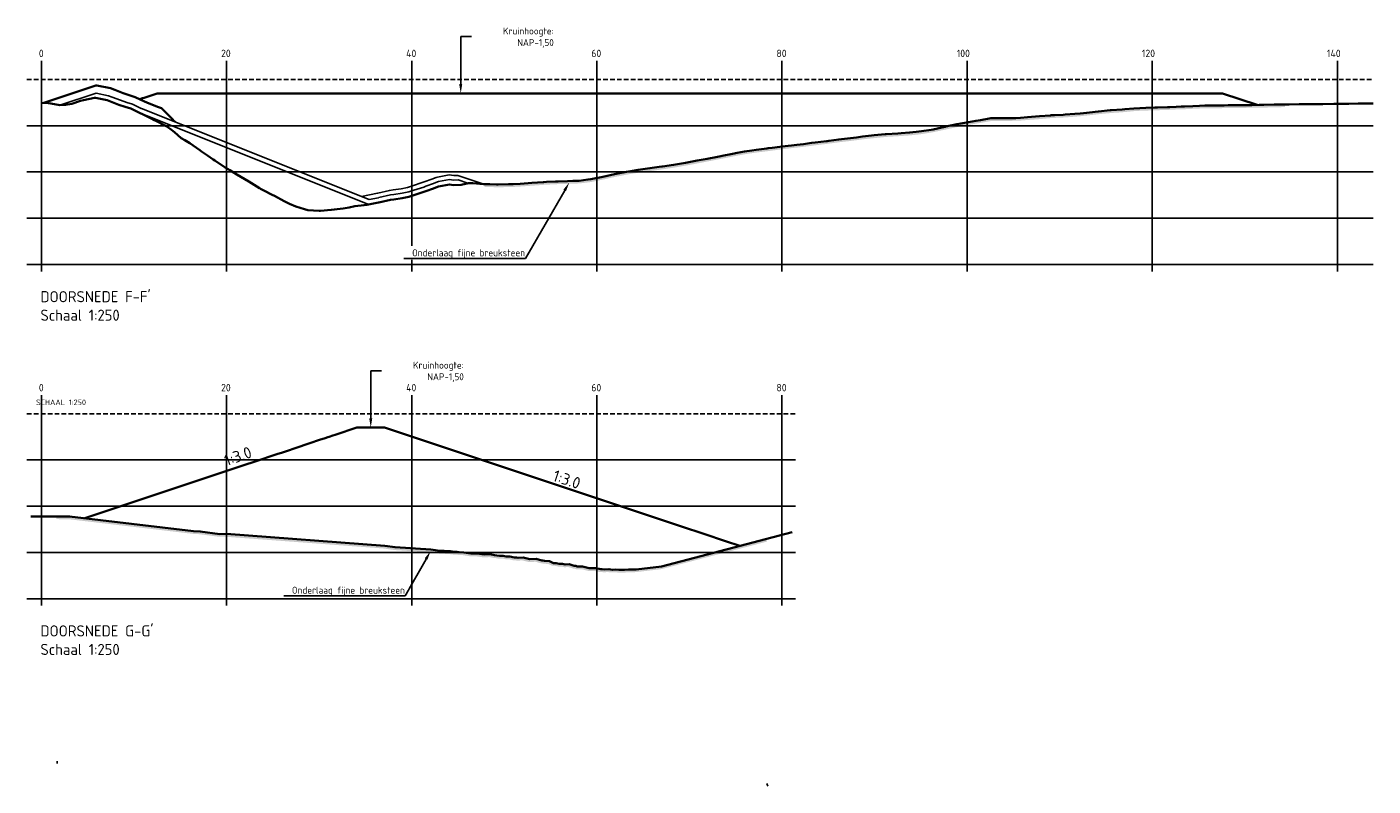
# Model space of a CAD drawing. Header units: metres. Extents: x 52809 to 58512, y 375258 to 377043.
# Tile 5 of 10: x 55645 to 55790, y 376728 to 376810. Entities that reach past the tile are written whole.
import ezdxf
from ezdxf import colors
from ezdxf.entities.mleader import LeaderData, LeaderLine
from ezdxf.math import Vec2, Vec3

# ---------------------------------------------------------------- set-up
doc = ezdxf.new("R2010")
doc.units = ezdxf.units.M
doc.linetypes.add('ACAD_ISO08W100', pattern=[36, 24, -3, 6, -3])
doc.linetypes.add('DASHED2', pattern=[0.375, 0.25, -0.125])
for name, color, linetype in [('B-WA-OB-NAP-G', 160, 'DASHED2'), ('N-WA-OB-ONTWERP- UITVULLING-G', 140, 'Continuous'), ('NAP', 10, 'ACAD_ISO08W100'), ('text', 7, 'Continuous')]:
    doc.layers.add(name, color=color, linetype=linetype)
for name, color, linetype, lineweight in [('B-WA-OB-ONTWERP-G', 92, 'Continuous', 25), ('DP-NW-arcering_fijne brueksteen', 252, 'Continuous', 5), ('N-CO-AM-T25', 7, 'Continuous', 25), ('N-WA-OB-BODEM-G', 252, 'Continuous', 35), ('N-WA-OB-BREUKSTEEN-G', 5, 'Continuous', 35), ('N-WA-OB-ONTWERP-EROSIEREMMENDE MAATREGEL-G', 1, 'Continuous', 50), ('N-XX-AL-LANGSPROFIEL-T35', 7, 'Continuous', 35), ('X-XX-AL-TEKENBLAD-G', 7, 'Continuous', 25)]:
    doc.layers.add(name, color=color, linetype=linetype, lineweight=lineweight)
doc.styles.add('NLCS-ISO', font='NLCS-ISO.ttf')
doc.styles.get("Standard").update_dxf_attribs({"font": 'NLCS-ISO.ttf'})

msp = doc.modelspace()

# ---------------------------------------------------------------- linework, layer by layer
for points in [[(55647.9286, 376730.4684), (55647.928, 376730.7519)], [(55724.7004, 376728.0432), (55724.6247, 376728.3335)]]:
    msp.add_lwpolyline(points)
at = {"layer": 'B-WA-OB-NAP-G', "ltscale": 2}
msp.add_lwpolyline([(55644.6755, 376804.4281), (55790.1042, 376804.4281)], dxfattribs=at)
at = {"layer": 'B-WA-OB-ONTWERP-G', "flags": 128}
for points in [[(55648.2273, 376801.6399), (55652.1416, 376802.9446), (55653.4772, 376802.6785), (55653.8745, 376802.5215), (55654.7778, 376802.1756), (55655.4583, 376801.9524), (55656.0698, 376801.7594), (55657.0271, 376801.2996), (55657.0416, 376801.2927), (55681.6636, 376791.4439)], [(55680.8157, 376791.783), (55682.5495, 376792.1325), (55682.5887, 376792.1426), (55683.8436, 376792.4333), (55684.2487, 376792.4922), (55685.1216, 376792.6137), (55685.8013, 376792.7669), (55686.3338, 376792.9332), (55687.3818, 376793.2769), (55687.5916, 376793.351), (55688.4142, 376793.6541), (55688.882, 376793.828), (55689.0423, 376793.8725), (55690.2957, 376794.1039), (55690.7853, 376794.0445), (55691.227, 376794.0649), (55694.0506, 376793.1237)], [(55681.6636, 376791.4439), (55682.6611, 376791.645), (55682.7072, 376791.6568), (55683.9361, 376791.9415), (55684.3191, 376791.9971), (55685.2112, 376792.1213), (55685.931, 376792.2836), (55686.4862, 376792.457), (55687.5429, 376792.8036), (55687.7612, 376792.8806), (55688.5877, 376793.1852), (55689.0363, 376793.3519), (55689.1548, 376793.3848), (55690.3113, 376793.5983), (55690.7448, 376793.5458), (55690.7667, 376793.5431), (55691.2501, 376793.5655), (55692.3049, 376793.2138)]]:
    msp.add_lwpolyline(points, dxfattribs=at)
at = {"layer": 'N-WA-OB-BODEM-G', "linetype": 'Continuous', "lineweight": 35, "ltscale": 2}
for points in [[(55646.2433, 376801.9042), (55646.9602, 376801.8752), (55647.2457, 376801.8345), (55648.2352, 376801.6383), (55648.8576, 376801.676), (55649.5102, 376801.8086), (55650.4694, 376802.1088), (55650.7853, 376802.1861), (55651.9807, 376802.4319), (55652.0603, 376802.4477), (55652.0813, 376802.4468), (55653.3353, 376802.1969), (55653.6932, 376802.0555), (55654.6104, 376801.7043), (55655.3051, 376801.4764), (55655.8854, 376801.2933), (55656.917, 376800.7978), (55657.1604, 376800.6658), (55658.0819, 376800.2167), (55658.4355, 376800.0461), (55658.5289, 376799.9944), (55659.7105, 376799.3702), (55660.1408, 376799.1024), (55660.6124, 376798.7181), (55660.9855, 376798.3932), (55661.3243, 376798.0822), (55661.7527, 376797.8574), (55662.2606, 376797.5374), (55663.3646, 376796.7725), (55663.5356, 376796.655), (55664.1831, 376796.2105), (55664.8106, 376795.7795), (55664.9764, 376795.6709), (55666.0857, 376794.9096), (55666.5883, 376794.6119), (55667.3607, 376794.1641), (55668.2002, 376793.6642), (55668.6357, 376793.4049), (55669.8121, 376792.6767), (55669.9108, 376792.6224), (55670.2842, 376792.4284), (55671.1858, 376791.972), (55671.424, 376791.8383), (55672.4608, 376791.2758), (55673.0359, 376790.9773), (55673.7359, 376790.6835), (55674.6478, 376790.3937), (55675.0109, 376790.3143), (55676.2597, 376790.2275), (55676.2859, 376790.2274), (55676.3854, 376790.2359), (55677.561, 376790.3262), (55677.8716, 376790.3598), (55678.836, 376790.494), (55679.4834, 376790.6044), (55680.111, 376790.7192), (55681.0953, 376790.853), (55681.3861, 376790.8835), (55682.4866, 376791.0852), (55682.6611, 376791.115), (55682.7072, 376791.1268), (55683.9361, 376791.4115), (55684.3191, 376791.4671), (55685.2112, 376791.5913), (55685.931, 376791.7536), (55686.4862, 376791.927), (55687.5429, 376792.2736), (55687.7612, 376792.3506), (55688.5877, 376792.6552), (55689.0363, 376792.8219), (55689.1548, 376792.8548), (55690.3113, 376793.0683), (55690.7667, 376793.0131), (55691.5863, 376793.051), (55692.3786, 376793.2305), (55692.8614, 376793.2022), (55693.9904, 376793.127), (55694.1364, 376793.119), (55694.6889, 376793.1021), (55695.4114, 376793.0776), (55695.6023, 376793.0756), (55696.6865, 376793.0979), (55697.2142, 376793.1129), (55697.9615, 376793.1574), (55698.8261, 376793.2156), (55699.2365, 376793.2483), (55700.438, 376793.3346), (55700.5116, 376793.3404), (55700.7901, 376793.3556), (55701.7866, 376793.4083), (55702.0499, 376793.414), (55703.0616, 376793.4483), (55703.6618, 376793.464), (55704.3367, 376793.49), (55705.2737, 376793.5995), (55705.6117, 376793.6475), (55706.8855, 376793.908), (55706.8867, 376793.9082), (55706.8912, 376793.9092), (55708.1618, 376794.191), (55708.4974, 376794.2576), (55709.4368, 376794.438), (55710.1093, 376794.5567), (55710.7118, 376794.648), (55711.7212, 376794.7931), (55711.9869, 376794.8296), (55712.9924, 376794.9679), (55713.2619, 376795.0046), (55713.3331, 376795.0154), (55714.5369, 376795.1978), (55714.945, 376795.2661), (55715.812, 376795.4165), (55716.5569, 376795.5516), (55717.087, 376795.6543), (55718.1688, 376795.8638), (55718.362, 376795.9001), (55719.0936, 376796.043), (55719.6371, 376796.1501), (55719.7807, 376796.1739), (55720.9121, 376796.3964), (55721.3925, 376796.4946), (55722.1871, 376796.6423), (55723.0044, 376796.7686), (55723.4622, 376796.8308), (55724.6163, 376796.9696), (55724.7372, 376796.9856), (55725.1948, 376797.0463), (55726.0122, 376797.1547), (55726.2282, 376797.185), (55727.2873, 376797.3075), (55727.8401, 376797.3671), (55728.5623, 376797.4495), (55729.452, 376797.5649), (55729.8373, 376797.6172), (55731.0639, 376797.7647), (55731.1124, 376797.7711), (55731.2959, 376797.7955), (55732.3874, 376797.942), (55732.6758, 376797.9762), (55733.6624, 376798.0871), (55734.2877, 376798.1671), (55734.9375, 376798.2544), (55735.8995, 376798.3609), (55736.2125, 376798.3936), (55737.3971, 376798.5082), (55737.4875, 376798.5171), (55737.5114, 376798.5187), (55738.7626, 376798.5947), (55739.1233, 376798.6166), (55740.0376, 376798.6835), (55740.7352, 376798.7564), (55741.3126, 376798.8239), (55742.3471, 376798.9936), (55742.5877, 376799.039), (55743.4983, 376799.2324), (55743.8627, 376799.3091), (55743.959, 376799.3294), (55745.1377, 376799.5851), (55745.5709, 376799.6689), (55746.4128, 376799.8212), (55747.1828, 376799.9545), (55747.6878, 376800.042), (55748.7947, 376800.2336), (55748.9628, 376800.246), (55749.5994, 376800.2481), (55750.2379, 376800.2554), (55750.4065, 376800.2534), (55751.5129, 376800.2606), (55752.0184, 376800.2877), (55752.7879, 376800.3529), (55753.6303, 376800.411), (55754.063, 376800.4462), (55755.2422, 376800.5513), (55755.338, 376800.5587), (55755.7006, 376800.5752), (55756.613, 376800.6181), (55756.8541, 376800.6313), (55757.8881, 376800.7073), (55758.466, 376800.7589), (55759.1631, 376800.8341), (55760.0779, 376800.9327), (55760.4381, 376800.9782), (55761.6898, 376801.0972), (55761.7132, 376801.0987), (55761.8018, 376801.1044), (55762.9882, 376801.1823), (55763.3017, 376801.2127), (55764.2632, 376801.306), (55764.9135, 376801.3436), (55765.5383, 376801.3681), (55766.5254, 376801.3913), (55766.8133, 376801.4035), (55767.9029, 376801.4408), (55768.0883, 376801.4472), (55768.1373, 376801.4496), (55768.8219, 376801.4881), (55769.3634, 376801.4957), (55769.5338, 376801.5008), (55769.7492, 376801.5132), (55770.6384, 376801.5591), (55771.3611, 376801.5908), (55771.9134, 376801.6081), (55772.973, 376801.6164), (55773.1885, 376801.6181), (55774.0041, 376801.6309), (55774.4635, 376801.6381), (55774.5849, 376801.6391), (55775.7385, 376801.6553), (55776.1968, 376801.6617), (55777.0136, 376801.6681), (55777.8086, 376801.6743), (55778.2886, 376801.6841), (55779.4205, 376801.707), (55779.5636, 376801.709), (55780.1053, 376801.7166), (55780.8387, 376801.7269), (55781.0324, 376801.7296), (55782.1137, 376801.7515), (55782.6443, 376801.7581), (55783.3887, 376801.7627), (55784.2562, 376801.7681), (55784.6638, 376801.7732), (55785.8681, 376801.7881), (55785.9388, 376801.7881), (55786.2064, 376801.7902), (55787.2138, 376801.7981), (55787.48, 376801.8023), (55788.4889, 376801.8181), (55789.0919, 376801.8181), (55789.7639, 376801.8264), (55790.1042, 376801.8333)], [(55645.0889, 376757.1791), (55649.2837, 376757.1886), (55662.6814, 376755.6082), (55663.3933, 376755.5725), (55665.529, 376755.2911), (55666.2409, 376755.2958), (55683.3266, 376754.0227), (55684.4543, 376753.861), (55688.3099, 376753.6122), (55688.8097, 376753.5307), (55689.0218, 376753.5178), (55689.2899, 376753.4826), (55689.7337, 376753.4711), (55690.0848, 376753.4324), (55690.4456, 376753.4238), (55690.9018, 376753.3616), (55691.1575, 376753.3665), (55691.3598, 376753.3333), (55691.8694, 376753.3058), (55692.6348, 376753.1868), (55693.2932, 376753.179), (55694.1256, 376753.0624), (55694.717, 376753.0992), (55695.1849, 376752.9969), (55695.429, 376752.9876), (55695.7375, 376752.9194), (55696.1409, 376752.9429), (55696.4599, 376752.8719), (55696.8528, 376752.8707), (55697.3494, 376752.7366), (55697.5647, 376752.748), (55697.735, 376752.7115), (55698.2766, 376752.7484), (55699.01, 376752.5599), (55699.7004, 376752.5958), (55700.285, 376752.4374), (55700.4123, 376752.4388), (55700.5731, 376752.3842), (55701.1242, 376752.3507), (55701.5601, 376752.159), (55701.8361, 376752.1523), (55702.185, 376752.0703), (55702.548, 376752.0751), (55702.8351, 376752.0023), (55703.2599, 376752.0278), (55703.7969, 376751.8564), (55703.9718, 376751.8483), (55704.1101, 376751.7894), (55704.6837, 376751.7838), (55705.4088, 376751.6074), (55706.1075, 376751.5964), (55706.6602, 376751.4791), (55706.8194, 376751.4815), (55707.0207, 376751.4619), (55707.5313, 376751.4756), (55707.9352, 376751.4353), (55708.2432, 376751.4578), (55708.6326, 376751.426), (55708.9551, 376751.4277), (55709.2103, 376751.4112), (55709.667, 376751.4603), (55710.4853, 376751.4698), (55713.2266, 376751.7937), (55727.3598, 376755.4807)]]:
    msp.add_lwpolyline(points, dxfattribs=at)
at = {"layer": 'N-WA-OB-BREUKSTEEN-G', "color": 160, "linetype": 'Continuous', "lineweight": 35, "ltscale": 2}
msp.add_lwpolyline([(55646.4858, 376801.8944), (55652.1303, 376803.7759), (55652.2415, 376803.771), (55653.7128, 376803.4779), (55654.1755, 376803.295), (55655.0557, 376802.958), (55655.7125, 376802.7425), (55656.3759, 376802.5332), (55657.3864, 376802.0478), (55657.6281, 376801.9404), (55658.0605, 376801.7695), (55658.8802, 376801.4481), (55659.014, 376801.3954), (55659.2191, 376801.3147), (55659.4361, 376801.0959), (55660.4228, 376800.1013), (55660.5491, 376799.974), (55660.5491, 376799.9739), (55660.6865, 376799.8347)], dxfattribs=at)
at = {"layer": 'N-WA-OB-ONTWERP- UITVULLING-G', "flags": 128}
msp.add_lwpolyline([(55656.8403, 376800.8347), (55681.6138, 376790.9253)], dxfattribs=at)
at = {"layer": 'N-WA-OB-ONTWERP-EROSIEREMMENDE MAATREGEL-G', "linetype": 'Continuous', "lineweight": 35, "ltscale": 2}
for points in [[(55656.8593, 376802.301), (55656.8856, 376802.3097), (55657.0406, 376802.3614), (55657.1606, 376802.4014), (55657.3344, 376802.4594), (55658.7407, 376802.9281), (55661.9223, 376802.9281), (55665.1039, 376802.9281), (55668.2855, 376802.9281), (55671.4671, 376802.9281), (55674.6486, 376802.9281), (55677.8302, 376802.9281), (55681.0118, 376802.9281), (55684.1934, 376802.9281), (55687.375, 376802.9281), (55690.5566, 376802.9281), (55693.7382, 376802.9281), (55696.9198, 376802.9281), (55700.1014, 376802.9281), (55703.2829, 376802.9281), (55706.4645, 376802.9281), (55709.6461, 376802.9281), (55712.8277, 376802.9281), (55716.0093, 376802.9281), (55719.1909, 376802.9281), (55722.3725, 376802.9281), (55725.5541, 376802.9281), (55728.7357, 376802.9281), (55731.9173, 376802.9281), (55735.0988, 376802.9281), (55738.2804, 376802.9281), (55741.462, 376802.9281), (55744.6436, 376802.9281), (55747.8252, 376802.9281), (55751.0068, 376802.9281), (55754.1884, 376802.9281), (55757.37, 376802.9281), (55760.5516, 376802.9281), (55763.7332, 376802.9281), (55766.9147, 376802.9281), (55770.0963, 376802.9281), (55773.2779, 376802.9281), (55773.552, 376802.9281), (55773.826, 376802.9281), (55777.5924, 376801.6726)], [(55650.9286, 376757.0006), (55663.5754, 376761.2162), (55665.1906, 376761.7546), (55668.1261, 376762.7331), (55669.3189, 376763.1307), (55671.6836, 376763.9189), (55672.2842, 376764.1192), (55674.1802, 376764.7511), (55674.6966, 376764.9233), (55674.7022, 376764.9252), (55675.118, 376765.0637), (55675.2314, 376765.1016), (55676.2993, 376765.4575), (55676.9106, 376765.6613), (55677.1927, 376765.7553), (55677.3138, 376765.7957), (55677.7198, 376765.931), (55677.9796, 376766.0176), (55680.32, 376766.7978), (55682.9732, 376766.7978), (55683.32, 376766.7978), (55716.0297, 376755.8945), (55717.1694, 376755.5146), (55717.8001, 376755.3044), (55720.1311, 376754.5274), (55721.7004, 376754.0043)]]:
    msp.add_lwpolyline(points, dxfattribs=at)
at = {"layer": 'NAP', "color": 8, "linetype": 'ByBlock'}
for p, q in [((55646.2433, 376783.6861), (55646.2433, 376806.4281)), ((55666.2433, 376783.6861), (55666.2433, 376806.4281)), ((55686.2433, 376783.6861), (55686.2433, 376806.4281)), ((55706.2433, 376783.6861), (55706.2433, 376806.4281)), ((55726.2433, 376783.6861), (55726.2433, 376806.4281)), ((55746.2433, 376783.6861), (55746.2433, 376806.4281)), ((55766.2433, 376783.6861), (55766.2433, 376806.4281)), ((55786.2433, 376783.6861), (55786.2433, 376806.4281)), ((55646.2433, 376747.5557), (55646.2433, 376770.2978)), ((55666.2433, 376747.5557), (55666.2433, 376770.2978)), ((55706.2433, 376747.5557), (55706.2433, 376770.2978)), ((55726.2433, 376747.5557), (55726.2433, 376770.2978))]:
    msp.add_line(p, q, dxfattribs=at)
for points in [[(55644.6755, 376799.4281), (55790.1042, 376799.4281)], [(55644.6755, 376794.4281), (55790.1042, 376794.4281)], [(55644.6755, 376789.4281), (55790.1042, 376789.4281)], [(55644.6755, 376784.4281), (55790.1042, 376784.4281)], [(55644.6755, 376763.2978), (55727.7209, 376763.2978)], [(55644.6755, 376758.2978), (55727.7209, 376758.2978)], [(55644.6755, 376753.2978), (55727.7209, 376753.2978)], [(55644.6755, 376748.2978), (55727.7209, 376748.2978)]]:
    msp.add_lwpolyline(points, dxfattribs=at)

# ---------------------------------------------------------------- texts
at = {"layer": 'N-CO-AM-T25', "char_height": 1.25, "attachment_point": 1, "style": 'NLCS-ISO'}
for insert, rotation in [((55665.8533, 376763.7892), 19.70389), ((55701.7776, 376762.2555), 341.518554)]:
    msp.add_mtext_dynamic_manual_height_columns('1:3.0', width=7.117607, gutter_width=1.25, heights=[0], dxfattribs=dict(at, insert=insert, rotation=rotation))
at = {"layer": 'N-XX-AL-LANGSPROFIEL-T35', "color": 7, "linetype": 'Continuous', "lineweight": 25, "char_height": 1.2, "attachment_point": 7, "style": 'NLCS-ISO'}
for s, insert in [("{\\C256;DOORSNEDE F-F'\\PSchaal 1:250}", (55646.1332, 376778.3483)), ("{\\C256;DOORSNEDE G-G'\\PSchaal 1:250}", (55646.1332, 376742.2179))]:
    msp.add_mtext(s, dxfattribs=dict(at, insert=insert))
at = {"layer": 'text', "color": 8}
for s, p in [('0', (55645.9626, 376806.8464)), ('20', (55665.6469, 376806.8464)), ('40', (55685.6469, 376806.8464)), ('60', (55705.6469, 376806.8464)), ('80', (55725.6469, 376806.8464)), ('100', (55745.1233, 376806.8464)), ('120', (55765.1233, 376806.8464)), ('140', (55785.1233, 376806.8464)), ('0', (55645.9626, 376770.7161)), ('20', (55665.6469, 376770.7161)), ('60', (55705.6469, 376770.7161)), ('80', (55725.6469, 376770.7161))]:
    msp.add_text(s, height=0.8, dxfattribs=at).set_placement(p)
at = {"layer": 'X-XX-AL-TEKENBLAD-G', "insert": (55645.6588, 376769.8267), "char_height": 0.6, "attachment_point": 1, "style": 'NLCS-ISO'}
msp.add_mtext_dynamic_manual_height_columns('SCHAAL 1:250', width=255.513106, gutter_width=15, heights=[0], dxfattribs=at)

# ---------------------------------------------------------------- next in the draw order: leaders
ml = msp.add_multileader_mtext('Standard')
ml.set_content('Kruinhoogte: NAP-1,50', color=256, style='NLCS-ISO')
ml.set_leader_properties()
ml.build(insert=Vec2(0, 0))
ml.multileader.update_dxf_attribs({"text_left_attachment_type": 5, "text_right_attachment_type": 5, "dogleg_length": 0.36, "arrow_head_size": 1, "scale": 0.1})
ctx = ml.context
ctx.base_point, ctx.scale, ctx.char_height, ctx.arrow_head_size, ctx.landing_gap_size, ctx.plane_origin = Vec3(55691.5736, 376809.0722), 0.1, 0.75, 1, 0.009, Vec3(55699.2993, 376810.8832)
ctx.left_attachment, ctx.right_attachment, ctx.text_align_type = 5, 5, 2
notes = []
notes.append((ctx, [(1, (1, 1, 0), (55691.5376, 376809.0722), (1, 0), 0.036, [(0, [(55691.5383, 376802.9281)], 0, [])])]))
ctx.mtext.insert, ctx.mtext.width, ctx.mtext.defined_height, ctx.mtext.alignment, ctx.mtext.flow_direction = Vec3(55701.5951, 376810.0472), 11.21716, 3.2341, 3, 5
ctx.mtext.has_bg_fill, ctx.mtext.bg_color, ctx.mtext.bg_scale_factor, ctx.mtext.bg_transparency, ctx.mtext.use_window_bg_color = 1, -1027028792, 1.5, 0, 1
ml = msp.add_multileader_mtext('Standard')
ml.set_content('Onderlaag fijne breuksteen', color=256, style='NLCS-ISO')
ml.set_leader_properties()
ml.build(insert=Vec2(0, 0))
ml.multileader.update_dxf_attribs({"text_left_attachment_type": 5, "text_right_attachment_type": 5, "dogleg_length": 0.36, "arrow_head_size": 1, "scale": 0.1})
ctx = ml.context
ctx.base_point, ctx.scale, ctx.char_height, ctx.arrow_head_size, ctx.landing_gap_size, ctx.plane_origin = Vec3(55686.1775, 376785.0918), 0.1, 0.75, 1, 0.009, Vec3(55676.5258, 376791.031)
ctx.left_attachment, ctx.right_attachment, ctx.text_align_type = 5, 5, 2
notes.append((ctx, [(1, (1, 1, 0), (55698.5315, 376785.0918), (-1, 0), 0.036, [(0, [(55703.271, 376793.3008)], 0, [])])]))
ctx.mtext.insert, ctx.mtext.alignment, ctx.mtext.flow_direction = Vec3(55698.4865, 376786.0668), 3, 5
ctx.mtext.has_bg_fill, ctx.mtext.bg_color, ctx.mtext.bg_scale_factor, ctx.mtext.bg_transparency, ctx.mtext.use_window_bg_color = 1, -1027028792, 1.5, 0, 1
ml = msp.add_multileader_mtext('Standard')
ml.set_content('Kruinhoogte: NAP-1,50', color=256, style='NLCS-ISO')
ml.set_leader_properties()
ml.build(insert=Vec2(0, 0))
ml.multileader.update_dxf_attribs({"text_left_attachment_type": 5, "text_right_attachment_type": 5, "dogleg_length": 0.36, "arrow_head_size": 1, "scale": 0.1})
ctx = ml.context
ctx.base_point, ctx.scale, ctx.char_height, ctx.arrow_head_size, ctx.landing_gap_size, ctx.plane_origin = Vec3(55681.8532, 376772.9418), 0.1, 0.75, 1, 0.009, Vec3(55689.5789, 376774.7529)
ctx.left_attachment, ctx.right_attachment, ctx.text_align_type = 5, 5, 2
notes.append((ctx, [(1, (1, 1, 0), (55681.8172, 376772.9418), (1, 0), 0.036, [(0, [(55681.8179, 376766.7978)], 0, [])])]))
ctx.mtext.insert, ctx.mtext.width, ctx.mtext.defined_height, ctx.mtext.alignment, ctx.mtext.flow_direction = Vec3(55691.8747, 376773.9168), 11.21716, 3.2341, 3, 5
ctx.mtext.has_bg_fill, ctx.mtext.bg_color, ctx.mtext.bg_scale_factor, ctx.mtext.bg_transparency, ctx.mtext.use_window_bg_color = 1, -1027028792, 1.5, 0, 1
for ctx, leaders in notes:
    for number, flags, end, landing, length, lines in leaders:
        leader = LeaderData()
        leader.index, (leader.has_last_leader_line, leader.has_dogleg_vector, leader.attachment_direction) = number, flags
        leader.last_leader_point, leader.dogleg_vector, leader.dogleg_length = Vec3(end), Vec3(landing), length
        for number, points, colour, breaks in lines:
            line = LeaderLine()
            line.index, line.vertices, line.color, line.breaks = number, Vec3.list(points), colors.encode_raw_color(colour), breaks
            leader.lines.append(line)
        ctx.leaders.append(leader)

# ---------------------------------------------------------------- next in the draw order: hatches: boundary and pattern name
at = {"layer": 'DP-NW-arcering_fijne brueksteen', "lineweight": 30}
h = msp.add_hatch(dxfattribs=at)
h.set_pattern_fill('GRAVEL', color=256, scale=0.03)
h.set_pattern_definition([(228.0127875, (8.60864, 59.655783), (-6.096000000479, -6.8579999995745), [0.102516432, -10.1491450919]), (184.969741, (8.54006, 59.579583), (9.1439999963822, 0.7620000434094), [0.175921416, -17.416214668]), (132.5104471, (8.3648, 59.564343), (7.620000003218, -8.381999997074), [0.124044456, -12.2804168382]), (267.273689, (8.06762, 59.373843), (0.762000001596, 15.23999999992), [0.160201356, -15.8599312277]), (292.83365418, (8.06, 59.213823), (-3.810000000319, 9.1439999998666), [0.15709011, -15.5519423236]), (357.273689, (8.12096, 59.069043), (-15.23999999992, 0.762000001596), [0.160201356, -15.8599312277]), (37.69424047, (8.28098, 59.061423), (-9.9059999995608, -7.6200000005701), [0.211858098, -20.9739345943]), (72.25532837, (8.44862, 59.190963), (5.3340000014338, 16.7639999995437), [0.200015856, -19.8015769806]), (121.42956562, (8.50958, 59.381463), (-6.096000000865, 9.9059999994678), [0.1607439, -15.9136637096]), (175.2363583, (8.42576, 59.518623), (8.38199999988, -0.762000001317), [0.183513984, -8.992181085]), (222.3974378, (8.24288, 59.533863), (-9.1439999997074, -8.3820000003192), [0.237323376, -23.4950317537]), (138.81407483, (8.822, 59.36622), (-5.33399999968, 4.572000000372), [0.081001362, -8.0191697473]), (171.4692344, (8.76104, 59.419563), (9.906000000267, -1.5239999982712), [0.154104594, -15.2563916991]), (225, (8.60864, 59.4424), (-1e-16, -0.762), [0.107762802, -0.9698679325]), (203.19859051, (8.5553, 59.53386), (3.810000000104, 1.523999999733), [0.058032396, -5.7451867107]), (291.80140949, (8.50196, 59.511), (-0.76200000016, 2.285999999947), [0.082069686, -4.021425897]), (30.96375653, (8.53244, 59.4348), (2.286000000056, 1.523999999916), [0.133295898, -4.3098894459]), (161.56505118, (8.64674, 59.50338), (1.52400000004, -0.76199999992), [0.096386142, -2.313269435]), (16.389540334, (8.06, 59.511003), (7.62, 2.286), [0.1350264, -13.3676480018]), (70.34617594, (8.18954, 59.549103), (-3.048000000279, -8.381999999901), [0.113279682, -11.2146647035]), (293.19859051, (8.64674, 59.65578), (-1.523999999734, 3.810000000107), [0.11606403, -5.6871550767]), (343.61045967, (8.69246, 59.549103), (-7.6200000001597, 2.285999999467), [0.1350264, -13.3676480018]), (339.44395478, (8.06, 59.03856), (-3.81, 1.524), [0.13021056, -6.380320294]), (294.7751406, (8.18192, 58.992843), (-3.810000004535, 8.381999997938), [0.109101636, -10.8010780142]), (66.80140949, (8.65436, 58.89378), (1.52399999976, 3.810000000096), [0.11606403, -5.6871550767]), (17.35402464, (8.70008, 59.000463), (-9.905999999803, -3.04800000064), [0.127734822, -12.645712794]), (69.44395478, (8.28098, 58.89378), (-1.524000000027, -3.80999999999), [0.06510528, -6.445425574]), (101.309932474, (8.60864, 58.89378), (-0.762, 3.048), [0.03885438, -3.8465984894]), (165.96375653, (8.60102, 58.93188), (2.286, -0.762), [0.15709011, -2.9847163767]), (186.00900596, (8.44862, 58.969983), (7.6199999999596, 0.762000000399), [0.1455801, -14.412409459]), (303.69006753, (8.53244, 59.36622), (-0.76200000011, 1.52399999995), [0.109897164, -2.6375329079]), (353.15722659, (8.5934, 59.274783), (12.9540000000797, -1.5239999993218), [0.191867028, -18.9948027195]), (60.9453959, (8.7839, 59.25192), (-3.048000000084, -5.333999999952), [0.078452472, -7.7668176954]), (90, (8.822, 59.3205), (-0.762, 0.762), [0.04572, -0.71628]), (120.25643716, (8.43338, 58.992843), (3.047999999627, -5.334000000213), [0.105860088, -10.480182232]), (48.0127875, (8.38004, 59.084283), (6.096000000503, 6.857999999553), [0.205032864, -10.0466286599]), (0, (8.5172, 59.2367), (0.762, 0.762), [0.19812, -0.56388]), (325.3048465, (8.71532, 59.236683), (7.6200000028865, -5.3339999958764), [0.120482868, -11.9277950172]), (254.0546041, (8.81438, 59.1681), (-0.761999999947, -3.048000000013), [0.110948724, -5.4364950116]), (207.64597536, (8.7839, 59.061423), (-14.478000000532, -7.6199999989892), [0.18064353, -17.8837393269]), (175.42607874, (8.62388, 58.977603), (-9.9059999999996, 0.7619999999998), [0.191108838, -18.9197539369])])
h.paths.add_polyline_path([(55780.5954, 376801.7235), (55777.0136, 376801.6681), (55776.1968, 376801.6617), (55775.7385, 376801.6553), (55774.5849, 376801.6391), (55774.4635, 376801.6381), (55774.0041, 376801.6309), (55773.1885, 376801.6181), (55771.9134, 376801.6081), (55771.3611, 376801.5908), (55770.6384, 376801.5591), (55769.7492, 376801.5132), (55769.5338, 376801.5008), (55769.3634, 376801.4957), (55768.8219, 376801.4881), (55768.1373, 376801.4496), (55768.0883, 376801.4472), (55767.9029, 376801.4408), (55766.8133, 376801.4035), (55766.5254, 376801.3913), (55765.5383, 376801.3681), (55764.9135, 376801.3436), (55764.2632, 376801.306), (55763.3017, 376801.2127), (55762.9882, 376801.1823), (55761.8018, 376801.1044), (55761.6898, 376801.0972), (55760.4381, 376800.9782), (55760.0779, 376800.9327), (55759.1631, 376800.8341), (55758.466, 376800.7589), (55757.8881, 376800.7073), (55756.8541, 376800.6313), (55756.613, 376800.6181), (55755.7006, 376800.5752), (55755.3109, 376800.5575), (55754.063, 376800.4462), (55753.6303, 376800.411), (55752.7879, 376800.3529), (55752.0184, 376800.2877), (55751.5129, 376800.2606), (55750.4065, 376800.2534), (55750.2379, 376800.2554), (55749.5994, 376800.2481), (55748.9628, 376800.246), (55748.7947, 376800.2336), (55747.1828, 376799.9545), (55746.4128, 376799.8212), (55745.5709, 376799.6689), (55745.1377, 376799.5851), (55743.959, 376799.3294), (55743.4983, 376799.2324), (55742.5877, 376799.039), (55742.3471, 376798.9936), (55741.3126, 376798.8239), (55740.7352, 376798.7564), (55740.0376, 376798.6835), (55739.1233, 376798.6166), (55738.7626, 376798.5947), (55737.4915, 376798.5175), (55737.3971, 376798.5082), (55736.2125, 376798.3936), (55735.8995, 376798.3609), (55734.9375, 376798.2544), (55734.2877, 376798.1671), (55733.6624, 376798.0871), (55732.6758, 376797.9762), (55732.3874, 376797.942), (55731.2959, 376797.7955), (55731.1124, 376797.7711), (55731.0639, 376797.7647), (55729.8373, 376797.6172), (55729.452, 376797.5649), (55728.5623, 376797.4495), (55727.8401, 376797.3671), (55727.2873, 376797.3075), (55726.2282, 376797.185), (55726.0122, 376797.1547), (55725.1948, 376797.0463), (55724.6163, 376796.9696), (55723.4622, 376796.8308), (55723.0044, 376796.7686), (55722.1871, 376796.6423), (55721.3925, 376796.4946), (55720.9121, 376796.3964), (55719.7807, 376796.1739), (55719.6371, 376796.1501), (55719.0936, 376796.043), (55718.362, 376795.9001), (55718.1688, 376795.8638), (55717.087, 376795.6543), (55716.5569, 376795.5516), (55715.812, 376795.4165), (55714.945, 376795.2661), (55714.5369, 376795.1978), (55713.3331, 376795.0154), (55713.2619, 376795.0046), (55712.9924, 376794.9679), (55711.9869, 376794.8296), (55711.7212, 376794.7931), (55710.7118, 376794.648), (55710.1093, 376794.5567), (55709.4368, 376794.438), (55708.4974, 376794.2576), (55708.1618, 376794.191), (55706.8912, 376793.9092), (55706.8867, 376793.9082), (55706.8855, 376793.908), (55705.6117, 376793.6475), (55705.2737, 376793.5995), (55704.3367, 376793.49), (55703.6618, 376793.464), (55703.0616, 376793.4483), (55702.0499, 376793.414), (55701.7866, 376793.4083), (55700.7901, 376793.3556), (55700.5116, 376793.3404), (55700.438, 376793.3346), (55699.2365, 376793.2483), (55698.8261, 376793.2156), (55697.9615, 376793.1574), (55697.2142, 376793.1129), (55696.6865, 376793.0979), (55695.6023, 376793.0756), (55695.4114, 376793.0776), (55694.6889, 376793.1021), (55694.1364, 376793.119), (55694.0506, 376793.1237), (55694.1237, 376792.8193), (55694.6792, 376792.8023), (55695.4048, 376792.7776), (55695.6039, 376792.7756), (55696.6938, 376792.798), (55697.2274, 376792.8132), (55697.9805, 376792.858), (55698.8481, 376792.9164), (55699.2592, 376792.9491), (55700.4604, 376793.0355), (55700.5314, 376793.041), (55700.8062, 376793.056), (55701.7978, 376793.1085), (55702.0582, 376793.1141), (55703.0706, 376793.1484), (55703.6715, 376793.1641), (55704.3599, 376793.1906), (55705.3121, 376793.302), (55705.6629, 376793.3517), (55706.9497, 376793.6149), (55708.2234, 376793.8974), (55708.5549, 376793.9631), (55709.4912, 376794.143), (55710.1579, 376794.2606), (55710.7557, 376794.3512), (55711.763, 376794.496), (55712.0278, 376794.5324), (55713.0331, 376794.6707), (55713.3046, 376794.7076), (55713.3781, 376794.7187), (55714.5842, 376794.9016), (55714.9954, 376794.9704), (55715.8644, 376795.1211), (55716.6122, 376795.2567), (55717.1441, 376795.3598), (55718.2249, 376795.5692), (55718.4184, 376795.6054), (55719.1513, 376795.7486), (55719.6906, 376795.8549), (55719.8341, 376795.8786), (55720.9711, 376796.1022), (55721.45, 376796.2002), (55722.2375, 376796.3465), (55723.0475, 376796.4717), (55723.5003, 376796.5332), (55724.654, 376796.6719), (55724.7766, 376796.6882), (55726.0528, 376796.8575), (55726.2663, 376796.8874), (55727.3206, 376797.0094), (55727.8732, 376797.069), (55728.5986, 376797.1517), (55729.4915, 376797.2675), (55729.8754, 376797.3196), (55731.1015, 376797.467), (55731.3356, 376797.4981), (55732.425, 376797.6444), (55732.7102, 376797.6782), (55733.6982, 376797.7892), (55734.3267, 376797.8697), (55734.9739, 376797.9566), (55735.9316, 376798.0626), (55736.2425, 376798.0951), (55737.4262, 376798.2096), (55737.5122, 376798.218), (55737.5306, 376798.2193), (55739.1434, 376798.3173), (55740.0642, 376798.3846), (55740.7682, 376798.4582), (55741.3544, 376798.5268), (55742.3992, 376798.6981), (55742.6467, 376798.7448), (55743.5603, 376798.9388), (55743.9246, 376799.0156), (55744.0217, 376799.0361), (55745.198, 376799.2912), (55745.6261, 376799.374), (55746.4651, 376799.5258), (55747.2339, 376799.6589), (55748.8314, 376799.9355), (55748.9744, 376799.9461), (55749.6016, 376799.9481), (55750.2378, 376799.9554), (55750.4057, 376799.9534), (55751.5219, 376799.9607), (55752.0391, 376799.9884), (55752.8109, 376800.0537), (55753.6528, 376800.1118), (55754.0885, 376800.1472), (55755.267, 376800.2524), (55755.3563, 376800.2592), (55755.7145, 376800.2755), (55756.6283, 376800.3185), (55756.8733, 376800.3319), (55757.9124, 376800.4083), (55758.4954, 376800.4603), (55759.1953, 376800.5358), (55760.1128, 376800.6347), (55760.4712, 376800.68), (55761.7135, 376800.7981), (55761.8212, 376800.805), (55763.0125, 376800.8832), (55764.2864, 376801.0068), (55764.9281, 376801.0439), (55765.5477, 376801.0682), (55766.5353, 376801.0915), (55766.8248, 376801.1037), (55767.9132, 376801.141), (55768.1158, 376801.148), (55768.8324, 376801.1882), (55769.3699, 376801.1958), (55769.5469, 376801.201), (55769.7656, 376801.2137), (55770.6527, 376801.2595), (55771.3724, 376801.291), (55771.9193, 376801.3081), (55772.9753, 376801.3164), (55773.192, 376801.3181), (55774.0088, 376801.3309), (55774.467, 376801.3381), (55774.5882, 376801.3391), (55775.7427, 376801.3553), (55776.2, 376801.3617), (55777.6284, 376801.3729), (55780.5924, 376801.4447)])

# ---------------------------------------------------------------- next in the draw order: linework, layer by layer
at = {"layer": 'B-WA-OB-NAP-G', "ltscale": 2}
msp.add_lwpolyline([(55644.6755, 376768.2978), (55727.7209, 376768.2978)], dxfattribs=at)
at = {"layer": 'NAP', "color": 8, "linetype": 'ByBlock'}
msp.add_line((55686.2433, 376747.5557), (55686.2433, 376770.2978), dxfattribs=at)

# ---------------------------------------------------------------- next in the draw order: texts
at = {"layer": 'text', "color": 8}
msp.add_text('40', height=0.8, dxfattribs=at).set_placement((55685.6469, 376770.7161))

# ---------------------------------------------------------------- next in the draw order: leaders
ml = msp.add_multileader_mtext('Standard')
ml.set_content('Onderlaag fijne breuksteen', color=256, style='NLCS-ISO')
ml.set_leader_properties()
ml.build(insert=Vec2(0, 0))
ml.multileader.update_dxf_attribs({"text_left_attachment_type": 5, "text_right_attachment_type": 5, "dogleg_length": 0.36, "arrow_head_size": 1, "scale": 0.1})
ctx = ml.context
ctx.base_point, ctx.scale, ctx.char_height, ctx.arrow_head_size, ctx.landing_gap_size, ctx.plane_origin = Vec3(55673.1958, 376748.6187), 0.1, 0.75, 1, 0.009, Vec3(55661.5388, 376751.1774)
ctx.left_attachment, ctx.right_attachment, ctx.text_align_type = 5, 5, 2
notes = []
notes.append((ctx, [(1, (1, 1, 0), (55685.5498, 376748.6187), (-1, 0), 0.036, [(0, [(55688.284, 376753.4472)], 0, [])])]))
ctx.mtext.insert, ctx.mtext.alignment, ctx.mtext.flow_direction = Vec3(55685.5048, 376749.5937), 3, 5
ctx.mtext.has_bg_fill, ctx.mtext.bg_color, ctx.mtext.bg_scale_factor, ctx.mtext.bg_transparency, ctx.mtext.use_window_bg_color = 1, -1027028792, 1.5, 0, 1
for ctx, leaders in notes:
    for number, flags, end, landing, length, lines in leaders:
        leader = LeaderData()
        leader.index, (leader.has_last_leader_line, leader.has_dogleg_vector, leader.attachment_direction) = number, flags
        leader.last_leader_point, leader.dogleg_vector, leader.dogleg_length = Vec3(end), Vec3(landing), length
        for number, points, colour, breaks in lines:
            line = LeaderLine()
            line.index, line.vertices, line.color, line.breaks = number, Vec3.list(points), colors.encode_raw_color(colour), breaks
            leader.lines.append(line)
        ctx.leaders.append(leader)

# ---------------------------------------------------------------- next in the draw order: hatches: boundary and pattern name
at = {"layer": 'DP-NW-arcering_fijne brueksteen', "lineweight": 30}
h = msp.add_hatch(dxfattribs=at)
h.set_pattern_fill('GRAVEL', color=256, scale=0.03)
h.set_pattern_definition([(228.0127875, (0.488697, 27.19552), (-6.096000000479, -6.8579999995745), [0.102516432, -10.1491450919]), (184.969741, (0.420117, 27.11932), (9.1439999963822, 0.7620000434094), [0.175921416, -17.416214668]), (132.5104471, (0.244857, 27.10408), (7.620000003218, -8.381999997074), [0.124044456, -12.2804168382]), (267.273689, (-0.052323, 26.91358), (0.762000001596, 15.23999999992), [0.160201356, -15.8599312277]), (292.83365418, (-0.059943, 26.75356), (-3.810000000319, 9.1439999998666), [0.15709011, -15.5519423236]), (357.273689, (0.001017, 26.60878), (-15.23999999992, 0.762000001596), [0.160201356, -15.8599312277]), (37.69424047, (0.161037, 26.60116), (-9.9059999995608, -7.6200000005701), [0.211858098, -20.9739345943]), (72.25532837, (0.328677, 26.7307), (5.3340000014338, 16.7639999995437), [0.200015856, -19.8015769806]), (121.42956562, (0.389637, 26.9212), (-6.096000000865, 9.9059999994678), [0.1607439, -15.9136637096]), (175.2363583, (0.30582, 27.05836), (8.38199999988, -0.762000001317), [0.183513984, -8.992181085]), (222.3974378, (0.122937, 27.0736), (-9.1439999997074, -8.3820000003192), [0.237323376, -23.4950317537]), (138.81407483, (0.70206, 26.90596), (-5.33399999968, 4.572000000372), [0.081001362, -8.0191697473]), (171.4692344, (0.641097, 26.9593), (9.906000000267, -1.5239999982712), [0.154104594, -15.2563916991]), (225, (0.4887, 26.98216), (-1e-16, -0.762), [0.107762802, -0.9698679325]), (203.19859051, (0.43536, 27.0736), (3.810000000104, 1.523999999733), [0.058032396, -5.7451867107]), (291.80140949, (0.38202, 27.05074), (-0.76200000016, 2.285999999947), [0.082069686, -4.021425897]), (30.96375653, (0.4125, 26.97454), (2.286000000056, 1.523999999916), [0.133295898, -4.3098894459]), (161.56505118, (0.5268, 27.04312), (1.52400000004, -0.76199999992), [0.096386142, -2.313269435]), (16.389540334, (-0.059943, 27.05074), (7.62, 2.286), [0.1350264, -13.3676480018]), (70.34617594, (0.069597, 27.08884), (-3.048000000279, -8.381999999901), [0.113279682, -11.2146647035]), (293.19859051, (0.5268, 27.19552), (-1.523999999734, 3.810000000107), [0.11606403, -5.6871550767]), (343.61045967, (0.572517, 27.08884), (-7.6200000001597, 2.285999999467), [0.1350264, -13.3676480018]), (339.44395478, (-0.05994, 26.5783), (-3.81, 1.524), [0.13021056, -6.380320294]), (294.7751406, (0.061977, 26.53258), (-3.810000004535, 8.381999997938), [0.109101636, -10.8010780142]), (66.80140949, (0.53442, 26.43352), (1.52399999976, 3.810000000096), [0.11606403, -5.6871550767]), (17.35402464, (0.580137, 26.5402), (-9.905999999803, -3.04800000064), [0.127734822, -12.645712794]), (69.44395478, (0.16104, 26.43352), (-1.524000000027, -3.80999999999), [0.06510528, -6.445425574]), (101.309932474, (0.4887, 26.43352), (-0.762, 3.048), [0.03885438, -3.8465984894]), (165.96375653, (0.48108, 26.47162), (2.286, -0.762), [0.15709011, -2.9847163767]), (186.00900596, (0.328677, 26.50972), (7.6199999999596, 0.762000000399), [0.1455801, -14.412409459]), (303.69006753, (0.4125, 26.90596), (-0.76200000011, 1.52399999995), [0.109897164, -2.6375329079]), (353.15722659, (0.473457, 26.81452), (12.9540000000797, -1.5239999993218), [0.191867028, -18.9948027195]), (60.9453959, (0.66396, 26.79166), (-3.048000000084, -5.333999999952), [0.078452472, -7.7668176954]), (90, (0.70206, 26.86024), (-0.762, 0.762), [0.04572, -0.71628]), (120.25643716, (0.313437, 26.53258), (3.047999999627, -5.334000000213), [0.105860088, -10.480182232]), (48.0127875, (0.260097, 26.62402), (6.096000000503, 6.857999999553), [0.205032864, -10.0466286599]), (0, (0.39726, 26.7764), (0.762, 0.762), [0.19812, -0.56388]), (325.3048465, (0.595377, 26.77642), (7.6200000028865, -5.3339999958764), [0.120482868, -11.9277950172]), (254.0546041, (0.69444, 26.70784), (-0.761999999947, -3.048000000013), [0.110948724, -5.4364950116]), (207.64597536, (0.663957, 26.60116), (-14.478000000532, -7.6199999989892), [0.18064353, -17.8837393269]), (175.42607874, (0.503937, 26.51734), (-9.9059999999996, 0.7619999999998), [0.191108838, -18.9197539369])])
h.paths.add_polyline_path([(55724.6404, 376754.4767), (55724.5647, 376754.767), (55713.1666, 376751.7936), (55710.4254, 376751.4697), (55709.6071, 376751.4602), (55709.1503, 376751.411), (55708.8952, 376751.4276), (55708.5726, 376751.4259), (55708.1833, 376751.4577), (55707.8753, 376751.4352), (55707.4714, 376751.4754), (55706.9608, 376751.4618), (55706.7595, 376751.4813), (55706.6003, 376751.4789), (55706.0476, 376751.5963), (55705.3489, 376751.6073), (55704.6238, 376751.7836), (55704.0502, 376751.7893), (55703.9119, 376751.8481), (55703.737, 376751.8562), (55703.2, 376752.0277), (55702.7752, 376752.0022), (55702.4881, 376752.075), (55702.1251, 376752.0702), (55701.7761, 376752.1522), (55701.5001, 376752.1589), (55701.0642, 376752.3506), (55700.5132, 376752.384), (55700.3523, 376752.4387), (55700.2251, 376752.4372), (55699.6404, 376752.5957), (55698.9501, 376752.5597), (55698.2166, 376752.7482), (55697.675, 376752.7114), (55697.5047, 376752.7478), (55697.2894, 376752.7365), (55696.7928, 376752.8705), (55696.4, 376752.8717), (55696.0809, 376752.9428), (55695.6775, 376752.9193), (55695.369, 376752.9874), (55695.125, 376752.9968), (55694.6571, 376753.0991), (55694.0656, 376753.0622), (55693.2333, 376753.1789), (55692.5749, 376753.1866), (55691.8095, 376753.3057), (55691.2999, 376753.3332), (55691.0976, 376753.3663), (55690.8419, 376753.3615), (55690.3857, 376753.4237), (55690.0248, 376753.4323), (55689.6738, 376753.4709), (55689.23, 376753.4824), (55688.9619, 376753.5176), (55688.7498, 376753.5306), (55688.25, 376753.6121), (55684.3943, 376753.8609), (55683.2666, 376754.0226), (55666.1809, 376755.2956), (55665.469, 376755.2909), (55663.3333, 376755.5723), (55662.6214, 376755.6081), (55649.2238, 376757.1885), (55647.868, 376757.1854), (55647.8687, 376756.902), (55649.2481, 376756.8835), (55662.6547, 376755.306), (55663.3062, 376755.2733), (55665.4503, 376754.9908), (55666.1708, 376754.9956), (55683.2342, 376753.7242), (55684.3633, 376753.5623), (55688.2161, 376753.3137), (55688.7164, 376753.2321), (55688.9332, 376753.2188), (55689.2065, 376753.1829), (55689.6534, 376753.1714), (55690.0048, 376753.1327), (55690.3618, 376753.1241), (55690.8243, 376753.0611), (55691.076, 376753.0659), (55691.2674, 376753.0345), (55691.7783, 376753.0069), (55692.5499, 376752.8869), (55693.2106, 376752.8791), (55694.054, 376752.7609), (55694.6339, 376752.7971), (55695.0869, 376752.698), (55695.3306, 376752.6887), (55695.6535, 376752.6174), (55696.0566, 376752.6409), (55696.3665, 376752.5718), (55696.7526, 376752.5707), (55697.2574, 376752.4344), (55697.4808, 376752.4462), (55697.6534, 376752.4092), (55698.1888, 376752.4457), (55698.9198, 376752.2577), (55699.6082, 376752.2936), (55700.1868, 376752.1368), (55700.3044, 376752.1381), (55700.4548, 376752.087), (55700.9925, 376752.0544), (55701.4336, 376751.8604), (55701.7378, 376751.853), (55702.0923, 376751.7697), (55702.4525, 376751.7745), (55702.7466, 376751.6999), (55703.1621, 376751.7248), (55703.6835, 376751.5584), (55703.8441, 376751.551), (55703.9876, 376751.4899), (55704.5863, 376751.484), (55705.3106, 376751.3078), (55706.0137, 376751.2968), (55706.571, 376751.1785), (55706.7472, 376751.1811), (55706.9502, 376751.1614), (55707.4605, 376751.175), (55707.8713, 376751.1341), (55708.182, 376751.1568), (55708.5612, 376751.1258), (55708.8862, 376751.1276), (55709.1567, 376751.11), (55709.6249, 376751.1604), (55710.4448, 376751.1699), (55713.2223, 376751.4981)])

doc.saveas('drawing.dxf')
